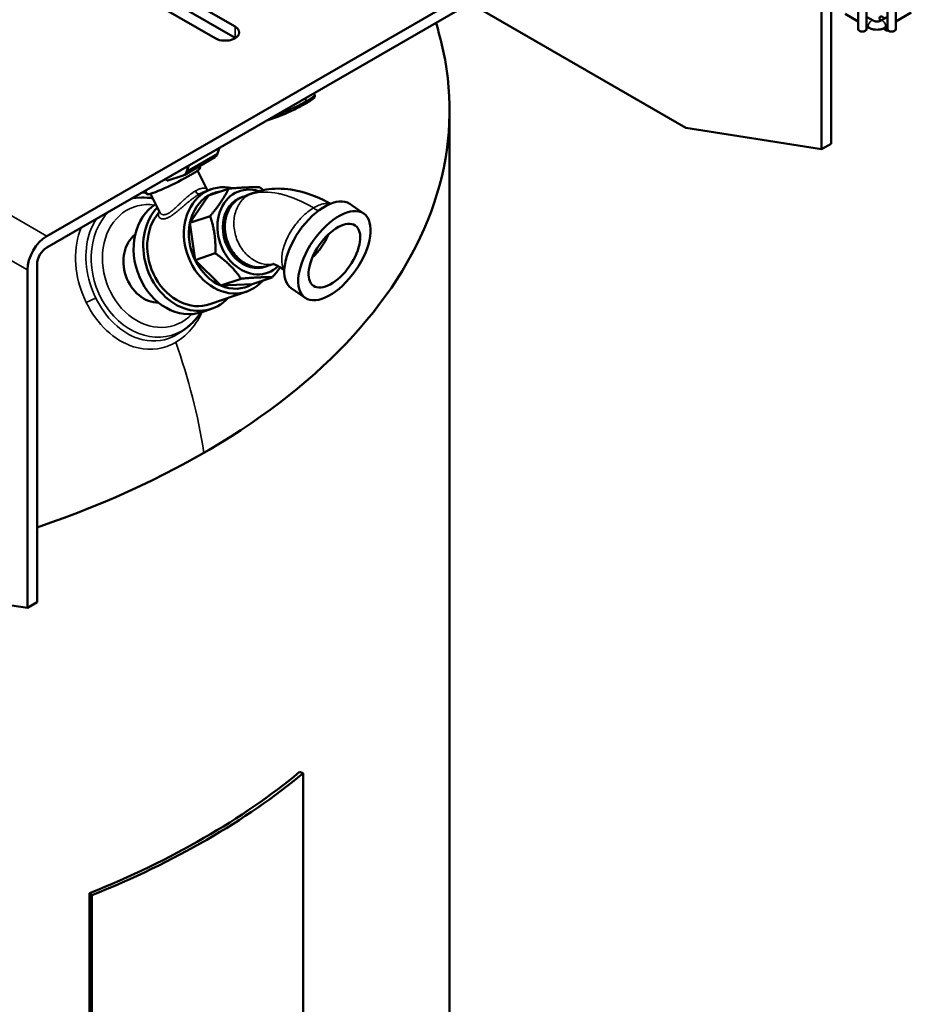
# Model space of a CAD drawing. Header units: inches. Extents: x 1 to 237, y 4 to 150.
# Tile 104 of 151: x 195 to 208, y 85 to 100. Entities that reach past the tile are written whole.
import ezdxf

# ---------------------------------------------------------------- set-up
doc = ezdxf.new("R2010")
doc.units = ezdxf.units.IN
doc.header["$LTSCALE"] = 7
doc.header["$MEASUREMENT"] = 0
doc.layers.add('Visible (ANSI)', color=7, linetype='Continuous', lineweight=50)
doc.layers.add('Visible Narrow (ANSI)', color=7, linetype='Continuous', lineweight=35)

msp = doc.modelspace()

# ---------------------------------------------------------------- linework, layer by layer
at = {"layer": 'Visible (ANSI)'}
for p, q in [((206.7953, 99.4341), (206.7953, 115.7158)), ((206.9134, 99.4341), (206.9134, 115.7158)), ((207.2129, 115.6676), (207.2129, 99.4341)), ((207.331, 115.6676), (207.331, 99.4341)), ((195.1866, 96.4743), (206.1313, 102.7932)), ((206.1313, 102.6324), (195.1866, 96.3135)), ((206.4097, 102.6324), (206.4097, 97.7971)), ((206.2705, 97.7167), (206.2705, 102.5521)), ((195.6917, 100.7345), (197.8794, 99.4714)), ((197.5924, 99.3056), (195.4046, 100.5688)), ((197.8794, 99.3107), (195.6917, 100.5738)), ((201.2366, 99.8065), (204.3278, 98.0219)), ((206.6072, 99.6532), (206.7953, 99.5446)), ((206.9134, 99.6128), (207.0092, 99.5575)), ((207.1172, 99.5575), (207.2129, 99.6128)), ((207.331, 99.5446), (207.5544, 99.6736)), ((206.9134, 99.4764), (206.9501, 99.4552)), ((207.1762, 99.4552), (207.2129, 99.4764)), ((207.1502, 99.4429), (207.1966, 99.4161)), ((199.0045, 98.5178), (199.0164, 98.4936)), ((198.8997, 98.3773), (198.8926, 98.3732)), ((200.9486, 98.2732), (200.9486, 70.5123)), ((198.332, 98.1295), (198.5031, 98.1883)), ((206.2705, 97.7167), (204.3278, 98.0219)), ((206.4097, 97.7971), (206.2705, 97.7167)), ((197.6585, 97.7406), (197.6285, 97.6546)), ((197.5876, 97.6019), (197.1492, 97.3488)), ((197.2201, 97.4875), (197.1901, 97.4015)), ((197.3433, 97.4129), (197.4758, 97.1446)), ((197.3682, 97.4752), (197.38, 97.4514)), ((196.8889, 97.2963), (196.9052, 97.2633)), ((197.135, 97.3423), (196.9052, 97.2633)), ((196.593, 97.1255), (196.6179, 97.075)), ((196.6708, 97.0808), (196.8034, 96.8124)), ((197.5415, 97.1464), (197.4504, 97.1151)), ((197.4504, 97.1151), (197.4504, 97.1151)), ((197.4504, 97.1151), (197.4504, 97.1151)), ((197.4758, 97.1445), (197.4758, 97.1445)), ((197.4969, 97.0535), (197.7858, 97.1528)), ((196.5399, 97.0265), (196.4571, 97.0241)), ((197.4969, 97.0535), (197.2335, 96.6627)), ((197.9194, 97.0071), (197.9804, 97.0323)), ((199.7192, 96.7978), (199.5199, 96.9363)), ((196.8034, 96.8124), (196.8034, 96.8124)), ((196.8074, 96.8054), (196.8074, 96.8054)), ((196.9632, 96.8261), (196.9632, 96.8261)), ((196.7836, 96.7701), (196.7836, 96.7701)), ((197.2335, 96.6627), (197.5224, 96.762)), ((197.2335, 96.6627), (197.3079, 96.1293)), ((197.3079, 96.1293), (197.5968, 96.2286)), ((197.3079, 96.1293), (197.6765, 95.7658)), ((194.9083, 91.1567), (194.9083, 95.9921)), ((195.0475, 96.0725), (195.0475, 91.2371)), ((198.2578, 96.0229), (198.3212, 96.0405)), ((197.6765, 95.7658), (197.9654, 95.8651)), ((198.1234, 95.7851), (198.4123, 95.8844)), ((198.0455, 95.6807), (197.5204, 95.5001)), ((197.6765, 95.7658), (198.1234, 95.7851)), ((198.8809, 95.5915), (198.6816, 95.73)), ((197.5428, 95.4351), (197.4046, 95.3876)), ((197.1819, 95.1593), (197.1082, 95.1053)), ((194.9083, 91.1567), (194.6876, 91.1914)), ((195.0475, 91.2371), (194.9083, 91.1567)), ((198.8024, 88.8078), (198.8516, 88.788)), ((198.8516, 88.788), (198.8516, 85.1138)), ((195.8314, 87.0443), (195.7971, 87.0727)), ((195.7971, 83.3985), (195.7971, 87.0727)), ((195.8314, 87.0443), (195.8314, 83.37))]:
    msp.add_line(p, q, dxfattribs=at)
for centre, major_axis, ratio, start_param, end_param in [((207.1426, 99.5637), (-0.0295, 0.0511), 0.5773503, 4.8384152, 7.7175428), ((197.7359, 99.3885), (0.203, 0), 0.5773503, 3.9269908, 7.0685835), ((206.8544, 99.4341), (0.0591, 0), 0.5773503, 3.1415927, 6.2831853), ((207.2262, 99.4672), (-0.0295, -0.0511), 0.5773503, 5.1409318, 6.9519845), ((207.272, 99.4341), (0.0591, 0), 0.5773503, 3.1415927, 6.2831853), ((188.9486, 98.2732), (12, 0), 0.5773503, 5.2455294, 6.4255686), ((197.7359, 99.2278), (-0.203, 0), 0.5773503, 3.8971383, 3.9269908), ((197.4676, 97.8097), (0.12, -0.2078), 0.5773503, 0, 0.4624067), ((196.9989, 97.2632), (-0.3811, -0.1882), 0.0912837, 0, 3.1415927), ((197.0292, 97.5566), (0.12, -0.2078), 0.5773503, 6.1711518, 6.745592), ((197.7935, 96.4136), (0.252, -0.7329), 0.8113778, 2.6626178, 6.721905), ((197.8102, 96.4193), (-0.2309, 0.6717), 0.8113778, 6.1263753, 6.4399953), ((198.1418, 96.5333), (-0.201, 0.5846), 0.8113778, 5.7392386, 9.7864436), ((197.1303, 96.1855), (0.2743, -0.7979), 0.8113778, 3.3210122, 6.2831853), ((197.8102, 96.4193), (-0.2309, 0.6717), 0.8113778, 0.15681, 0.9422082), ((198.1418, 96.5333), (-0.1707, 0.4965), 0.8113778, 6.2464616, 9.4615866), ((198.1418, 96.5333), (-0.1707, 0.4965), 0.8113778, 6.1050382, 6.1050424), ((199.1007, 96.3332), (-0.4192, -0.6031), 0.5036686, 3.1415927, 6.2831853), ((197.2685, 96.233), (0.2743, -0.7979), 0.8113778, 3.5340192, 6.6896646), ((197.2685, 96.233), (0.252, -0.7329), 0.8113778, 3.5758997, 6.2831853), ((197.8654, 96.4383), (0.1301, -0.3783), 0.8113778, 2.674091, 2.6740926), ((196.9921, 96.138), (-0.2009, 0.5845), 0.8113778, 5.9999673, 6.0000192), ((197.8102, 96.4193), (0.2309, -0.6717), 0.8113778, 4.0838008, 4.869199), ((197.6841, 96.376), (-0.1252, 0.3641), 0.8113778, 5.2922758, 5.2922769), ((197.6841, 96.376), (0.1613, -0.4691), 0.8113778, 2.2608949, 2.260896), ((195.1866, 96.1528), (0.1969, 0.341), 0.5773503, 0.7853982, 2.3561945), ((196.7267, 96.0468), (0.1738, -0.5054), 0.8113778, 3.4112554, 6.0135226), ((198.9078, 96.4673), (-0.2886, -0.4153), 0.5036686, 1.1607241, 1.9808686), ((195.1866, 96.1528), (-0.0984, -0.1705), 0.5773503, 3.9269908, 5.4977871), ((197.8102, 96.4193), (0.2309, -0.6717), 0.8113778, 4.869199, 5.6545971), ((197.8102, 96.4193), (0.2309, -0.6717), 0.8113778, 5.6545971, 6.4399953), ((188.9486, 92.7618), (12, 0), 0.5773503, 5.319765, 5.6758093), ((188.9486, 92.7618), (-12.06, 0), 0.5773503, 2.1781721, 2.5342169)]:
    msp.add_ellipse(centre, major_axis=major_axis, ratio=ratio, start_param=start_param, end_param=end_param, dxfattribs=at)
for major_axis in [(-0.4192, -0.6031), (0.2996, 0.4311)]:
    msp.add_ellipse((199.3001, 96.1946), major_axis=major_axis, ratio=0.5036686, dxfattribs=at)
for points in [[(200.7549, 99.5284), (200.7804, 99.4383), (200.8045, 99.3475), (200.8271, 99.2563)], [(197.4758, 97.1445), (197.4795, 97.137), (197.4849, 97.1315), (197.4892, 97.1285)], [(197.9912, 97.0365), (198.033, 97.0521), (198.0747, 97.0682), (198.1162, 97.0847)], [(198.1162, 97.0847), (198.1162, 97.0847), (198.1162, 97.0847), (198.1162, 97.0847)], [(196.4618, 97.0242), (196.4602, 97.0242), (196.4585, 97.0241), (196.4569, 97.0241)], [(196.4569, 97.0241), (196.4569, 97.0241), (196.457, 97.0241), (196.4571, 97.0241)], [(196.5399, 97.0265), (196.5945, 97.0281), (196.6496, 97.0237), (196.704, 97.0135)], [(197.9912, 97.0365), (197.9684, 97.0281), (197.95, 97.0184), (197.9346, 97.0092)], [(196.7897, 96.8119), (196.7928, 96.8154), (196.7957, 96.819), (196.7984, 96.8224)], [(196.8034, 96.8122), (196.8034, 96.8122), (196.8034, 96.8123), (196.8034, 96.8124)], [(196.8034, 96.8122), (196.8034, 96.8122), (196.8034, 96.8122), (196.8034, 96.8122)], [(198.432, 96.0743), (198.3988, 96.0645), (198.3656, 96.0543), (198.3325, 96.0439)], [(197.1074, 95.1047), (197.1099, 95.1065), (197.1124, 95.1083), (197.1149, 95.1102)], [(197.1082, 95.1052), (197.1079, 95.105), (197.1077, 95.1048), (197.1074, 95.1047)]]:
    msp.add_open_spline(points, degree=3, dxfattribs=at)
for points, knots in [([(207.0092, 99.5575), (207.0119, 99.556), (207.0154, 99.5543), (207.0238, 99.5511), (207.0289, 99.5496), (207.0404, 99.5471), (207.0468, 99.5462), (207.0603, 99.5453), (207.0674, 99.5454), (207.081, 99.5464), (207.0876, 99.5474), (207.0995, 99.5502), (207.1047, 99.5518), (207.1123, 99.5549), (207.115, 99.5563), (207.1172, 99.5575)], [4.712389, 4.712389, 4.712389, 4.712389, 4.9191126, 4.9191126, 5.1425741, 5.1425741, 5.3816287, 5.3816287, 5.629603, 5.629603, 5.8772675, 5.8772675, 6.1149315, 6.1149315, 6.2831853, 6.2831853, 6.2831853, 6.2831853]), ([(206.9501, 99.4552), (206.9635, 99.4475), (206.9779, 99.4416), (207.0079, 99.4328), (207.0235, 99.4299), (207.0552, 99.427), (207.0712, 99.427), (207.1029, 99.4299), (207.1185, 99.4328), (207.1485, 99.4416), (207.1628, 99.4475), (207.1762, 99.4552)], [4.712389, 4.712389, 4.712389, 4.712389, 5.0265482, 5.0265482, 5.3407075, 5.3407075, 5.6548668, 5.6548668, 5.969026, 5.969026, 6.2831853, 6.2831853, 6.2831853, 6.2831853]), ([(199.0164, 98.4936), (199.0185, 98.4895), (199.0195, 98.4851), (199.02, 98.4767), (199.0194, 98.4729), (199.0173, 98.4655), (199.0157, 98.4625), (199.0106, 98.454), (199.007, 98.4504), (198.9975, 98.4412), (198.991, 98.4359), (198.9753, 98.4243), (198.9661, 98.4181), (198.9452, 98.4045), (198.9335, 98.3973), (198.914, 98.3856), (198.907, 98.3815), (198.8997, 98.3773)], [3.76004008, 3.76004008, 3.76004008, 3.76004008, 3.79841534, 3.79841534, 3.84148392, 3.84148392, 3.90246833, 3.90246833, 4.04114913, 4.04114913, 4.23161891, 4.23161891, 4.42208869, 4.42208869, 4.61255847, 4.61255847, 4.71238898, 4.71238898, 4.71238898, 4.71238898]), ([(198.8926, 98.3732), (198.8696, 98.3599), (198.844, 98.3458), (198.7895, 98.3169), (198.7608, 98.3022), (198.703, 98.2738), (198.6739, 98.26), (198.6182, 98.2345), (198.5916, 98.2229), (198.5433, 98.203), (198.5215, 98.1947), (198.5031, 98.1883)], [4.712389, 4.712389, 4.712389, 4.712389, 5.0265482, 5.0265482, 5.3407075, 5.3407075, 5.6548668, 5.6548668, 5.969026, 5.969026, 6.2831853, 6.2831853, 6.2831853, 6.2831853]), ([(198.1162, 97.0847), (198.2224, 97.127), (198.3361, 97.1489), (198.5703, 97.1579), (198.6942, 97.1424), (198.9611, 97.0742), (199.1051, 97.0143), (199.2446, 96.9387)], [0, 0, 0, 0, 1.0080459, 1.0080459, 2.1042291, 2.1042291, 3.434068, 3.434068, 3.434068, 3.434068]), ([(197.9346, 97.0092), (197.9117, 96.9954), (197.8819, 96.9745), (197.8401, 96.9289), (197.8287, 96.9142), (197.7943, 96.864), (197.7724, 96.8233), (197.7557, 96.7685), (197.7538, 96.7618), (197.7414, 96.7135), (197.7366, 96.6776), (197.732, 96.6217), (197.7323, 96.5922), (197.7365, 96.5467), (197.7386, 96.5308), (197.7459, 96.4828), (197.754, 96.4378), (197.7814, 96.3678), (197.7892, 96.3507), (197.8092, 96.3102), (197.8199, 96.2906), (197.847, 96.2457), (197.867, 96.219), (197.9, 96.1826), (197.9134, 96.1688), (197.9438, 96.1403), (197.9586, 96.1276), (198.0104, 96.0888), (198.0428, 96.0732), (198.0932, 96.0512), (198.1142, 96.0446), (198.1774, 96.0274), (198.2187, 96.027), (198.2595, 96.0291), (198.2727, 96.0305), (198.3024, 96.0354), (198.3182, 96.0394), (198.3327, 96.0439)], [0.000001, 0.000001, 0.000001, 0.000001, 0.2495771, 0.2495771, 0.3607466, 0.3607466, 0.6063547, 0.6063547, 0.6401744, 0.6401744, 0.8479334, 0.8479334, 1.0895802, 1.0895802, 1.2164359, 1.2164359, 1.467078, 1.467078, 1.5524251, 1.5524251, 1.6736954, 1.6736954, 1.8989082, 1.8989082, 2.0060176, 2.0060176, 2.102585, 2.102585, 2.3217553, 2.3217553, 2.597899, 2.597899, 3.5423261, 3.5423261, 4.0265216, 4.0265216, 4.660546, 4.660546, 4.660546, 4.660546]), ([(198.5833, 95.9858), (198.5673, 95.9983), (198.5517, 96.0097), (198.5155, 96.0341), (198.4955, 96.0459), (198.4512, 96.0687), (198.432, 96.0746), (198.4216, 96.077), (198.4203, 96.0772), (198.4203, 96.0772)], [0.1374749, 0.1374749, 0.1374749, 0.1374749, 0.3580211, 0.3580211, 0.6737532, 0.6737532, 1.1815757, 1.1815757, 1.354028, 1.354028, 1.354028, 1.354028]), ([(197.3855, 95.3815), (197.341, 95.3098), (197.2866, 95.2458), (197.2104, 95.181), (197.1963, 95.1699), (197.1819, 95.1593)], [4.28469962, 4.28469962, 4.28469962, 4.28469962, 4.56139972, 4.56139972, 4.6219265, 4.6219265, 4.6219265, 4.6219265])]:
    msp.add_open_spline(points, degree=3, knots=knots, dxfattribs=at)
for points, weights in [([(197.7858, 97.1528), (197.7024, 96.974), (197.5224, 96.762)], [1.49012892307, 1.61290392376, 1.49012892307]), ([(198.2327, 97.1721), (198.0575, 97.1791), (197.7858, 97.1528)], [1.49012892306, 1.61290392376, 1.49012892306]), ([(198.2845, 97.1342), (198.2596, 97.1531), (198.2327, 97.1721)], [1.51369785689, 1.50333357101, 1.49012892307]), ([(196.8312, 96.7855), (196.8312, 96.7855), (196.8312, 96.7855)], [1.22454809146, 1.22454511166, 1.22454213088]), ([(197.5224, 96.762), (197.6079, 96.5119), (197.5968, 96.2286)], [1.49012892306, 1.61290392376, 1.49012892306]), ([(197.5968, 96.2286), (197.8293, 96.0635), (197.9654, 95.8651)], [1.49012892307, 1.61290392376, 1.49012892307]), ([(198.4123, 95.8844), (198.4766, 95.9602), (198.5258, 96.027)], [1.49012892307, 1.5317997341, 1.54518373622]), ([(197.9654, 95.8651), (198.2371, 95.8913), (198.4123, 95.8844)], [1.49012892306, 1.61290392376, 1.49012892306])]:
    msp.add_rational_spline(points, weights, degree=2, dxfattribs=at)
at = {"layer": 'Visible Narrow (ANSI)'}
for p, q in [((171.4123, 110.2004), (195.1866, 96.4743)), ((197.8794, 99.4714), (197.8794, 99.3107)), ((198.8942, 98.4049), (198.8753, 98.4432)), ((198.9013, 98.409), (198.8823, 98.4473)), ((198.9013, 98.409), (198.8942, 98.4049)), ((198.4466, 98.1957), (198.4721, 98.2044)), ((198.4698, 98.2091), (198.4721, 98.2044)), ((197.6285, 97.6546), (197.1901, 97.4015)), ((197.2853, 97.0208), (197.2853, 97.0208)), ((194.9083, 95.9921), (194.5669, 96.1892)), ((196.8983, 95.0003), (196.8983, 95.0003))]:
    msp.add_line(p, q, dxfattribs=at)
for centre, major_axis, ratio, start_param, end_param in [((206.9797, 99.5064), (-0.0295, -0.0511), 0.5773503, 3.1415927, 6.2831853), ((207.1467, 99.5064), (0.0295, -0.0511), 0.5773503, 0, 3.1415927), ((198.7161, 98.3453), (0.3004, 0.1483), 0.0912837, 5.3308364, 6.2831853), ((198.709, 98.3412), (-0.3004, -0.1483), 0.0912837, 0.6184474, 2.1892438), ((198.8776, 98.3992), (0.015, -0.026), 0.5773503, 0, 1.4587628), ((198.8847, 98.4033), (0.015, -0.026), 0.5773503, 0, 1.4587628), ((198.4933, 98.2167), (0.0098, -0.0284), 0.8113778, 4.869199, 6.2831853), ((197.3452, 97.1316), (0.03, -0.052), 0.5773529, 4.6003075, 6.1708296), ((196.7267, 96.0468), (0.291, -0.8465), 0.8113778, 2.7424542, 6.6823238), ((196.6696, 96.0272), (-0.331, 0.9629), 0.8113778, 6.0359128, 6.2295409), ((189.5031, 113.2622), (9.4501, -15.7638), 0.5760631, 6.1767078, 6.1898362), ((196.6696, 96.0272), (-0.331, 0.9629), 0.8113778, 0.3672643, 3.3888651), ((199.2677, 111.7302), (-9.554, 15.9371), 0.5760631, 2.3160825, 2.3213496)]:
    msp.add_ellipse(centre, major_axis=major_axis, ratio=ratio, start_param=start_param, end_param=end_param, dxfattribs=at)
for points in [[(196.6132, 97.0846), (196.59, 97.0896), (196.5669, 97.0938), (196.5437, 97.097)], [(196.677, 97.0683), (196.6684, 97.0708), (196.6597, 97.0732), (196.6511, 97.0754)], [(198.0656, 97.0597), (198.0818, 97.0694), (198.0987, 97.0777), (198.1162, 97.0847)], [(196.4129, 97.0215), (196.4275, 97.0228), (196.4421, 97.0236), (196.4569, 97.0241)], [(196.4996, 97.0242), (196.4996, 97.0242), (196.4996, 97.0242), (196.4997, 97.0242)], [(197.1448, 95.1339), (197.1447, 95.1339), (197.1447, 95.1339), (197.1447, 95.1339)], [(197.0307, 94.9554), (197.2151, 94.4355), (197.3495, 93.9085), (197.4339, 93.3742)]]:
    msp.add_open_spline(points, degree=3, dxfattribs=at)
for points, knots in [([(197.3717, 97.078), (197.3611, 97.0719), (197.3502, 97.0652), (197.333, 97.0541), (197.3268, 97.05), (197.3082, 97.0373), (197.2954, 97.0283), (197.2768, 97.0145), (197.2712, 97.0103), (197.2511, 96.995), (197.2363, 96.9833), (197.2164, 96.9671), (197.2115, 96.9631), (197.192, 96.947), (197.1771, 96.9345), (197.1602, 96.9201), (197.1583, 96.9185), (197.1526, 96.9136), (197.1487, 96.9102), (197.1329, 96.8967), (197.121, 96.8865), (197.1028, 96.8709), (197.0964, 96.8655), (197.0874, 96.8578), (197.0846, 96.8555), (197.0719, 96.8448), (197.062, 96.8366), (197.0433, 96.8213), (197.0345, 96.8143), (197.0244, 96.8065), (197.023, 96.8053), (197.0105, 96.7957), (196.9999, 96.7878), (196.9824, 96.7755), (196.9753, 96.7707), (196.9681, 96.766), (196.9677, 96.7658), (196.9584, 96.7598), (196.9498, 96.7547), (196.9341, 96.7459), (196.9269, 96.7423), (196.9195, 96.7388), (196.919, 96.7386), (196.9106, 96.7347), (196.9031, 96.7317), (196.8898, 96.7271), (196.8839, 96.7254), (196.8771, 96.7238), (196.876, 96.7235), (196.868, 96.7218), (196.8614, 96.7209), (196.8506, 96.7203), (196.8461, 96.7203), (196.8402, 96.7207), (196.8386, 96.7208), (196.8307, 96.7218), (196.8246, 96.7233), (196.8165, 96.7264), (196.814, 96.7276), (196.8098, 96.7299), (196.8081, 96.7309), (196.8025, 96.7348), (196.7988, 96.7381), (196.7938, 96.7441), (196.7921, 96.7466), (196.7894, 96.7513), (196.7883, 96.7535), (196.7854, 96.7605), (196.7842, 96.7655), (196.7832, 96.7732), (196.783, 96.7757), (196.7829, 96.7816), (196.7831, 96.785), (196.7842, 96.7943), (196.7856, 96.8003), (196.7883, 96.8082), (196.7889, 96.81), (196.7897, 96.8119)], [0.00000004, 0.00000004, 0.00000004, 0.00000004, 0.04621564, 0.04621564, 0.07142857, 0.07142857, 0.12153959, 0.12153959, 0.14285714, 0.14285714, 0.19695734, 0.19695734, 0.21428571, 0.21428571, 0.26593437, 0.26593437, 0.2723748, 0.2723748, 0.28571429, 0.28571429, 0.32607983, 0.32607983, 0.34782085, 0.34782085, 0.35714286, 0.35714286, 0.39157816, 0.39157816, 0.42318209, 0.42318209, 0.42857143, 0.42857143, 0.46951297, 0.46951297, 0.49849849, 0.49849849, 0.5, 0.5, 0.53783327, 0.53783327, 0.57142857, 0.57142857, 0.57388368, 0.57388368, 0.61186323, 0.61186323, 0.64285714, 0.64285714, 0.6492733, 0.6492733, 0.68707205, 0.68707205, 0.71428571, 0.71428571, 0.72460746, 0.72460746, 0.76616843, 0.76616843, 0.78571429, 0.78571429, 0.79987794, 0.79987794, 0.83555375, 0.83555375, 0.85714286, 0.85714286, 0.87530133, 0.87530133, 0.91151482, 0.91151482, 0.92857143, 0.92857143, 0.95095469, 0.95095469, 0.98883995, 0.98883995, 1, 1, 1, 1]), ([(197.3121, 97.1202), (197.3023, 97.1145), (197.2922, 97.1083), (197.2762, 97.0977), (197.2704, 97.0937), (197.2545, 97.0825), (197.2443, 97.0749), (197.2328, 97.066), (197.2316, 97.065), (197.225, 97.0599), (197.2196, 97.0555), (197.2015, 97.0408), (197.1887, 97.0298), (197.1708, 97.014), (197.1659, 97.0096), (197.1486, 96.9941), (197.1362, 96.9826), (197.122, 96.9692), (197.1203, 96.9676), (197.1144, 96.962), (197.1101, 96.958), (197.0953, 96.944), (197.0848, 96.9339), (197.0698, 96.9196), (197.0653, 96.9153), (197.0574, 96.9078), (197.054, 96.9047), (197.0415, 96.8929), (197.0324, 96.8845), (197.0174, 96.8708), (197.0113, 96.8655), (197.003, 96.8582), (197.0007, 96.8562), (196.9873, 96.8448), (196.9767, 96.8362), (196.963, 96.8259), (196.9595, 96.8233), (196.9545, 96.8198), (196.9531, 96.8188), (196.9433, 96.812), (196.9354, 96.8069), (196.9227, 96.7997), (196.9178, 96.7971), (196.9123, 96.7944), (196.9116, 96.7941), (196.9036, 96.7903), (196.8966, 96.7876), (196.8849, 96.7839), (196.8801, 96.7827), (196.8753, 96.7818), (196.8752, 96.7818), (196.8686, 96.7806), (196.8624, 96.78), (196.852, 96.7803), (196.8478, 96.7807), (196.8434, 96.7816), (196.843, 96.7817), (196.8364, 96.7832), (196.8304, 96.7855), (196.8225, 96.7902), (196.8202, 96.7918), (196.8174, 96.7942), (196.8168, 96.7946), (196.8127, 96.7984), (196.8095, 96.8021), (196.8056, 96.8082), (196.8044, 96.8102), (196.8034, 96.8124)], [0.00000004, 0.00000004, 0.00000004, 0.00000004, 0.04004568, 0.04004568, 0.0625, 0.0625, 0.10067942, 0.10067942, 0.10514043, 0.10514043, 0.125, 0.125, 0.17040517, 0.17040517, 0.1875, 0.1875, 0.22993246, 0.22993246, 0.23564499, 0.23564499, 0.25, 0.25, 0.285588, 0.285588, 0.30093021, 0.30093021, 0.3125, 0.3125, 0.34422819, 0.34422819, 0.36617179, 0.36617179, 0.375, 0.375, 0.41658905, 0.41658905, 0.43131794, 0.43131794, 0.4375, 0.4375, 0.47329694, 0.47329694, 0.49652806, 0.49652806, 0.5, 0.5, 0.5357787, 0.5357787, 0.56177123, 0.56177123, 0.5625, 0.5625, 0.59838038, 0.59838038, 0.625, 0.625, 0.62700797, 0.62700797, 0.66846885, 0.66846885, 0.6875, 0.6875, 0.69218972, 0.69218972, 0.72356876, 0.72356876, 0.73814388, 0.73814388, 0.73814388, 0.73814388]), ([(197.4758, 97.1445), (197.4755, 97.1451), (197.4751, 97.1457), (197.4742, 97.1472), (197.4736, 97.148), (197.4706, 97.1514), (197.4676, 97.1537), (197.4624, 97.1563), (197.4606, 97.1571), (197.4571, 97.1583), (197.4554, 97.1589), (197.448, 97.1607), (197.4416, 97.1614), (197.4337, 97.1615), (197.4327, 97.1615), (197.4288, 97.1614), (197.4259, 97.1613), (197.4147, 97.1603), (197.4059, 97.1587), (197.3927, 97.1554), (197.3887, 97.1543), (197.3765, 97.1506), (197.3682, 97.1475), (197.3586, 97.1435), (197.3575, 97.143), (197.3513, 97.1404), (197.3462, 97.1381), (197.3316, 97.131), (197.3219, 97.1259), (197.3121, 97.1202)], [0.67945381, 0.67945381, 0.67945381, 0.67945381, 0.6875, 0.6875, 0.69873091, 0.69873091, 0.7343269, 0.7343269, 0.75, 0.75, 0.76402213, 0.76402213, 0.80650005, 0.80650005, 0.8125, 0.8125, 0.829269, 0.829269, 0.875, 0.875, 0.89454162, 0.89454162, 0.93266197, 0.93266197, 0.9375, 0.9375, 0.95964452, 0.95964452, 1, 1, 1, 1]), ([(197.4504, 97.1151), (197.4497, 97.1149), (197.449, 97.1146), (197.4388, 97.1111), (197.4288, 97.107), (197.4133, 97.0999), (197.408, 97.0974), (197.3927, 97.0897), (197.3824, 97.0842), (197.3717, 97.078)], [0.87447792, 0.87447792, 0.87447792, 0.87447792, 0.87809393, 0.87809393, 0.92857143, 0.92857143, 0.95342578, 0.95342578, 1, 1, 1, 1]), ([(199.0002, 96.8773), (198.8453, 96.9706), (198.6973, 97.035), (198.5582, 97.0708), (198.5387, 97.0758), (198.5194, 97.0803), (198.5003, 97.0842), (198.3615, 97.1123), (198.2345, 97.11), (198.1252, 97.0797), (198.1047, 97.074), (198.0848, 97.0673), (198.0656, 97.0597)], [0, 0, 0, 0, 0.4246677, 0.4246677, 0.4246677, 0.4843514, 0.4843514, 0.4843514, 0.9184479, 0.9184479, 0.9184479, 1, 1, 1, 1]), ([(198.4292, 96.0751), (198.414, 96.0722), (198.3421, 96.0632), (198.2081, 96.0862), (198.0459, 96.1933), (197.9231, 96.3606), (197.8583, 96.5627), (197.8615, 96.7689), (197.9321, 96.9477), (198.017, 97.0305), (198.0656, 97.0597)], [0.09070415, 0.09070415, 0.09070415, 0.09070415, 0.125, 0.25, 0.375, 0.5, 0.625, 0.75, 0.875, 1, 1, 1, 1]), ([(199.0002, 96.8773), (199.0538, 96.9094), (199.1398, 96.9431), (199.2121, 96.9415), (199.2373, 96.9356)], [0, 0, 0, 0, 0.125, 0.20468299, 0.20468299, 0.20468299, 0.20468299]), ([(198.5837, 95.9951), (198.5757, 96.0071), (198.5499, 96.0584), (198.5378, 96.1805), (198.5864, 96.3744), (198.6915, 96.5771), (198.8372, 96.7577), (198.9466, 96.8452), (199.0002, 96.8773)], [0.33062337, 0.33062337, 0.33062337, 0.33062337, 0.375, 0.5, 0.625, 0.75, 0.875, 1, 1, 1, 1]), ([(195.8877, 95.5874), (195.8195, 95.7265), (195.7273, 96.0313), (195.7503, 96.438), (195.8481, 96.6501), (195.9012, 96.7261)], [9.3044402, 9.3044402, 9.3044402, 9.3044402, 10.6314466, 11.9584529, 12.8975697, 12.8975697, 12.8975697, 12.8975697]), ([(195.6786, 96.5976), (195.664, 96.5624), (195.601, 96.3815), (195.5762, 96.0092), (195.676, 95.6746), (195.7509, 95.5222)], [-12.2929069, -12.2929069, -12.2929069, -12.2929069, -11.9584529, -10.6314466, -9.3044402, -9.3044402, -9.3044402, -9.3044402]), ([(195.7509, 95.5222), (195.7744, 95.5354), (195.8259, 95.5616), (195.872, 95.5814), (195.8877, 95.5874)], [0, 0, 0, 0, 0.5714286, 1, 1, 1, 1]), ([(195.7509, 95.5222), (195.8258, 95.3698), (196.0255, 95.0956), (196.465, 94.8273), (196.8235, 94.8466), (197.0102, 94.9435), (197.0307, 94.9554)], [-27.8825292, -27.8825292, -27.8825292, -27.8825292, -26.5555229, -25.2285165, -23.4591747, -23.236809, -23.236809, -23.236809, -23.236809]), ([(197.1074, 95.1047), (197.069, 95.0765), (196.8817, 94.9656), (196.5325, 94.9493), (196.1365, 95.1973), (195.9559, 95.4482), (195.8877, 95.5874)], [22.9711471, 22.9711471, 22.9711471, 22.9711471, 23.4591747, 25.2285165, 26.5555229, 27.8825292, 27.8825292, 27.8825292, 27.8825292]), ([(197.0307, 94.9554), (197.0916, 94.9906), (197.2251, 95.0938), (197.3422, 95.255), (197.3966, 95.3686), (197.4051, 95.3878)], [-23.2365036, -23.2365036, -23.2365036, -23.2365036, -22.5745038, -21.6898329, -21.5135118, -21.5135118, -21.5135118, -21.5135118])]:
    msp.add_open_spline(points, degree=3, knots=knots, dxfattribs=at)

doc.saveas('drawing.dxf')
